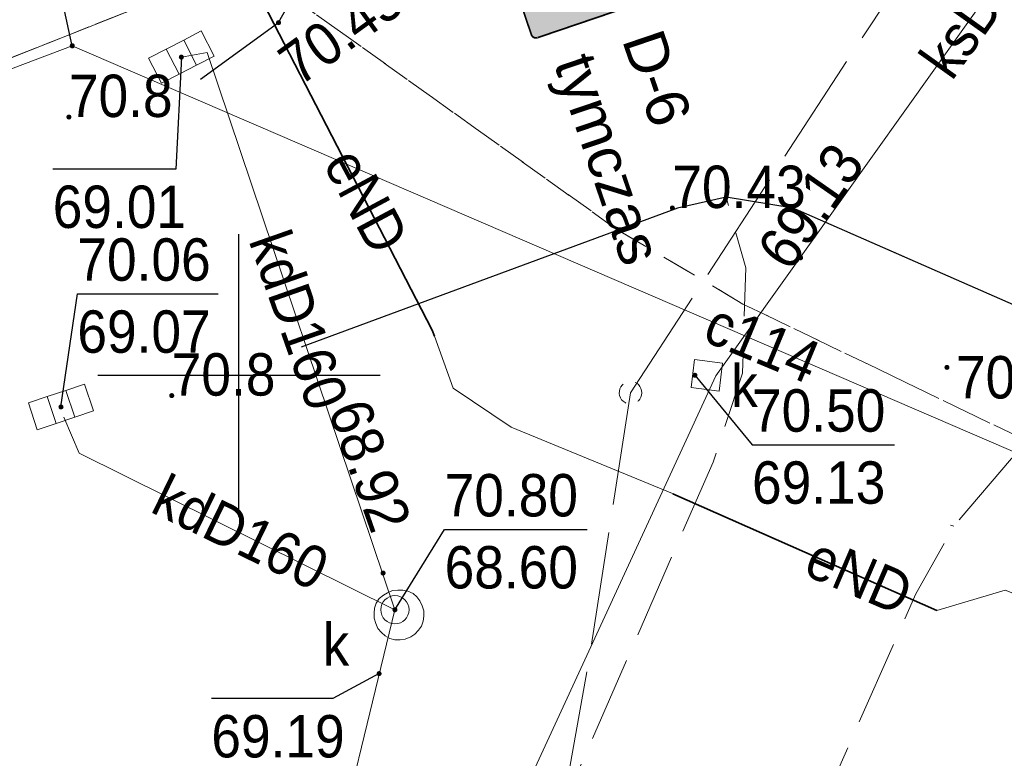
# Model space of a CAD drawing. Header units: feet. Extents: x 6524992 to 6539952, y 6047571 to 6067901.
# Tile 14 of 53: x 6531696 to 6531714, y 6048643 to 6048656. Entities that reach past the tile are written whole.
import ezdxf
from ezdxf.enums import TextEntityAlignment as Align

# ---------------------------------------------------------------- set-up
doc = ezdxf.new("R2010")
doc.units = ezdxf.units.FT
doc.header["$MEASUREMENT"] = 0
for name, pattern in [('1.5_0.5', [2, 1.5, -0.5]), ('218-500', [1, 0.5, -0.5]), ('219-500', [0]), ('mz2.0_0.5', [2.5, 2, -0.5])]:
    doc.linetypes.add(name, pattern=pattern)
doc.layers.get('0').update_dxf_attribs({"linetype": 'CONTINUOUS', "lineweight": 18})
for name, color, linetype, transparency in [('218-Granica użytku', 7, 'CONTINUOUS', 0.5), ('219-Linia granicy', 7, 'CONTINUOUS', 0.5), ('jezdnia (powierzchnia)', 7, 'CONTINUOUS', 0.5), ('komora podziemna - przewód kanalizacyjny (powierzchnia)', 7, 'CONTINUOUS', 0.5), ('kratka ściekowa (punkt)', 7, 'CONTINUOUS', 0.5), ('krawężnik (linia)', 7, 'CONTINUOUS', 0.5), ('przewód ciepłowniczy (linia)', 7, 'CONTINUOUS', 0.5), ('przewód ciepłowniczy (linia)-Atr1', 7, 'CONTINUOUS', 0.5), ('przewód elektroenergetyczny (linia)', 7, 'CONTINUOUS', 0.5), ('przewód elektroenergetyczny (linia)-Atr1', 7, 'CONTINUOUS', 0.5), ('przewód kanalizacyjny (linia)', 7, 'CONTINUOUS', 0.5), ('przewód kanalizacyjny (linia)-Atr1', 7, 'CONTINUOUS', 0.5), ('przewód telekomunikacyjny - projektowany lub w budowie (linia) - ob. projektowany', 7, 'CONTINUOUS', 0.5), ('punkt o określonej wysokości (sieć ciepłownicza)', 7, 'CONTINUOUS', 0.5), ('punkt o określonej wysokości (sieć ciepłownicza)-Atr2', 7, 'CONTINUOUS', 0.5), ('punkt o określonej wysokości (sieć kanalizacyjna)', 7, 'CONTINUOUS', 0.5), ('punkt o określonej wysokości (sieć kanalizacyjna)-Atr2', 7, 'CONTINUOUS', 0.5), ('punkt o określonej wysokości (sieć kanalizacyjna)-Atr3', 7, 'CONTINUOUS', 0.5), ('punkt wysokościowy naturalny', 7, 'CONTINUOUS', 0.5), ('punkt wysokościowy naturalny-Atr2', 7, 'CONTINUOUS', 0.5), ('punkt wysokościowy sztuczny', 7, 'CONTINUOUS', 0.5), ('punkt wysokościowy sztuczny-Atr2', 7, 'CONTINUOUS', 0.5), ('rura ochronna - przewód elektroenergetyczny (linia)', 7, 'CONTINUOUS', 0.5), ('studzienka kwadratowa - przewód kanalizacyjny (punkt)', 7, 'CONTINUOUS', 0.5), ('studzienka kwadratowa - przewód kanalizacyjny (punkt)-Atr17', 7, 'CONTINUOUS', 0.5), ('studzienka okrągła - przewód kanalizacyjny (punkt)', 7, 'CONTINUOUS', 0.5), ('studzienka okrągła - przewód kanalizacyjny (punkt)-Atr17', 7, 'CONTINUOUS', 0.5), ('urządzenie techniczne projektowane lub w budowie (sieć telekomunikacyjna) - punkt - ob. projektowany', 7, 'CONTINUOUS', 0.5), ('Wstawianie ramki sekcyjnej z opisem', 7, 'CONTINUOUS', 0.5)]:
    doc.layers.add(name, color=color, linetype=linetype, transparency=transparency)
doc.layers.add('_Robocza', color=1, linetype='CONTINUOUS', lineweight=30, plot=False)
for name, color, linetype, lineweight in [('gaPionowe', 7, 'CONTINUOUS', 13), ('zzz.gaVSDodTekst', 7, 'CONTINUOUS', 30), ('zzz.gaVSDomyslna', 7, 'CONTINUOUS', 30), ('zzz.gaVSNazwa', 7, 'CONTINUOUS', 30), ('zzz.gaVSStan', 7, 'CONTINUOUS', 30), ('zzz.gaVSWielkość', 7, 'CONTINUOUS', 30)]:
    doc.layers.add(name, color=color, linetype=linetype, lineweight=lineweight)
doc.styles.add('GA-ATR-TEXT', font='arial.ttf', dxfattribs={"width": 0.9})
doc.styles.get("Standard").update_dxf_attribs({"font": 'arial.ttf'})

# ---------------------------------------------------------------- blocks, each defined once
blk = doc.blocks.new('US15A')
at = {"color": 0, "linetype": 'Continuous', "lineweight": 0}
blk.add_lwpolyline([(-0.25, -0.25), (0.25, -0.25), (0.25, 0.25), (-0.25, 0.25)], close=True, dxfattribs=at)
blk = doc.blocks.new('PW02')
at = {"linetype": 'Continuous', "lineweight": 13}
h = blk.add_hatch(color=0, dxfattribs=at)
edge = h.paths.add_edge_path()
edge.add_arc((0, 0), 0.045, 0, 360)
blk = doc.blocks.new('PW01')
at = {"linetype": 'Continuous', "lineweight": 13}
h = blk.add_hatch(color=0, dxfattribs=at)
edge = h.paths.add_edge_path()
edge.add_arc((0, 0), 0.045, 0, 360)
blk = doc.blocks.new('US05')
at = {"color": 0, "linetype": 'Continuous', "lineweight": 13}
for p, q in [((-0.525, -0.25), (-0.525, 0.25)), ((-0.525, 0.25), (-0.175, 0.25)), ((-0.175, -0.25), (-0.175, 0.25)), ((-0.175, 0.25), (0.175, 0.25)), ((0.175, -0.25), (0.175, 0.25)), ((0.175, 0.25), (0.525, 0.25)), ((0.525, -0.25), (0.525, 0.25)), ((-0.525, -0.25), (-0.175, -0.25)), ((-0.175, -0.25), (0.175, -0.25)), ((0.175, -0.25), (0.525, -0.25))]:
    blk.add_line(p, q, dxfattribs=at)
blk = doc.blocks.new('US15')
at = {"color": 0, "linetype": 'Continuous', "lineweight": 13}
blk.add_circle((0, 0), 0.25, dxfattribs=at)
blk = doc.blocks.new('US01P')
at = {"color": 0, "linetype": 'Continuous', "lineweight": 13}
for points in [[(0.082, 0.181), (0.072, 0.186), (0.034, 0.197), (-0.006, 0.2), (-0.046, 0.194), (-0.084, 0.182), (-0.118, 0.161), (-0.148, 0.135), (-0.172, 0.103), (-0.189, 0.066), (-0.198, 0.028), (-0.2, -0.001)], [(-0.082, -0.182), (-0.061, -0.191), (-0.022, -0.199), (0.018, -0.199), (0.057, -0.192), (0.094, -0.177), (0.127, -0.155), (0.155, -0.126), (0.177, -0.093), (0.192, -0.056), (0.199, -0.016), (0.2, 0)]]:
    blk.add_lwpolyline(points, dxfattribs=at)
blk = doc.blocks.new('RAMKA500K')
at = {"color": 0}
for p, q in [((100, 147.5), (100, 152.5)), ((97.5, 150), (102.5, 150))]:
    blk.add_line(p, q, dxfattribs=at)
blk = doc.blocks.new('*U191')
at = {"layer": 'zzz.gaVSDomyslna', "lineweight": 0}
h = blk.add_hatch(color=180, dxfattribs=at)
edge = h.paths.add_edge_path()
edge.add_line((-280, 594), (280, 594))
edge.add_arc((280, 580), 14, -0.0003, 89.9999, ccw=False)
edge.add_line((294, 580), (294, 20))
edge.add_arc((280, 20), 14, -89.9999, -0.0003, ccw=False)
edge.add_line((280, 6), (-280, 6))
edge.add_arc((-280, 20), 14, 180.0002, 269.9998, ccw=False)
edge.add_line((-294, 20), (-294, 580))
edge.add_arc((-280, 580), 14, 89.9999, 180.0002, ccw=False)
blk = doc.blocks.new('*U192')
at = {"layer": 'zzz.gaVSDomyslna', "color": 7, "lineweight": 0, "true_color": 0xffffff, "const_width": 6}
blk.add_lwpolyline([(280, 3), (-280, 3, -0.414214), (-297, 20), (-297, 580, -0.414214), (-280, 597), (280, 597, -0.414214), (297, 580), (297, 20, -0.414214), (280, 3, -1)], format="xyb", dxfattribs=at)
blk = doc.blocks.new('*U193')
at = {"layer": 'zzz.gaVSDomyslna', "lineweight": 0, "true_color": 0xffffff}
blk.add_hatch(color=7, dxfattribs=at).paths.add_polyline_path([(0, 484), (-279.438, 0), (279.438, 0)])
blk = doc.blocks.new('*U194')
at = {"layer": 'zzz.gaVSDomyslna', "lineweight": 0, "true_color": 0x000000}
h = blk.add_hatch(color=18, dxfattribs=at)
h.paths.add_polyline_path([(-24, 372, 1), (24, 372, 1)])
h.paths.add_polyline_path([(49.7297, 326.351), (0, 345), (-37.2973, 261.081), (-87.4155, 210.963), (-75.7601, 185.321), (-18.6486, 242.432), (-9.72973, 259.459), (0, 186.486), (-46.6216, 121.216), (-77.8378, 27.5676), (-112.5, 23.2348), (-112.5, 11.6777), (-51.0384, 0), (-18.6486, 102.568), (20.4993, 150.613), (90.969, 27.2907), (68.459, 9.13869), (68.459, 0), (93.2432, 0), (134.934, 23.8234), (57.3273, 171.982), (59.8365, 179.509), (49.7297, 223.784), (49.7297, 279.73), (74.5946, 247.095), (74.5946, 163.176), (99.4595, 177.162), (99.4595, 261.081)])
h.paths.add_polyline_path([(219.122, 83.9189), (111.876, 83.9189), (121.645, 65.2703), (228.446, 65.2703)])
h.paths.add_polyline_path([(50.0186, 83.9189), (-16.7151, 83.9189), (-22.6042, 65.2703), (60.675, 65.2703)], flags=17)
h.paths.add_polyline_path([(-66.917, 83.9189), (-219.122, 83.9189), (-228.446, 65.2703), (-73.1332, 65.2703)])
blk = doc.blocks.new('*U196')
at = {"layer": 'zzz.gaVSDomyslna', "color": 7, "true_color": 0xffffff}
for name, p in [('*U192', (0, 0)), ('*U193', (0, 96))]:
    blk.add_blockref(name, p, dxfattribs=at)
at = {"layer": 'zzz.gaVSDomyslna', "color": 180}
blk.add_blockref('*U191', (0, 0), dxfattribs=at)
at = {"layer": 'zzz.gaVSDomyslna', "color": 18, "true_color": 0x000000}
blk.add_blockref('*U194', (0, 108), dxfattribs=at)
blk = doc.blocks.new('*U190')
at = {"layer": 'zzz.gaVSDomyslna'}
blk.add_blockref('*U196', (0, 0), dxfattribs=at)
at = {"layer": 'zzz.gaVSDodTekst', "flags": 1}
blk.add_attdef('Addtext', text='', height=1, dxfattribs=at).set_placement((0, 0), align=Align.MIDDLE_LEFT)
at = {"layer": 'zzz.gaVSDomyslna', "flags": 1}
for tag in ['Width', 'Height', 'Position', 'Route', 'ItemNo']:
    blk.add_attdef(tag, text='', height=1, dxfattribs=at).set_placement((0, 0), align=Align.MIDDLE_LEFT)
at = {"layer": 'zzz.gaVSNazwa', "style": 'GA-ATR-TEXT'}
blk.add_attdef('Name', text='', height=150, dxfattribs=at).set_placement((400, 375), align=Align.MIDDLE_LEFT)
at = {"layer": 'zzz.gaVSStan', "style": 'GA-ATR-TEXT'}
blk.add_attdef('State', text='', height=150, dxfattribs=at).set_placement((400, 120), align=Align.MIDDLE_LEFT)
at = {"layer": 'zzz.gaVSWielkość', "flags": 1}
blk.add_attdef('Size', text='', height=1, dxfattribs=at).set_placement((0, 0), align=Align.MIDDLE_LEFT)

msp = doc.modelspace()

# ---------------------------------------------------------------- linework, layer by layer
at = {"layer": '218-Granica użytku', "color": 3, "linetype": '218-500', "lineweight": 18, "flags": 128}
for points in [[(6531700.13, 6048657.27), (6531673.29, 6048646.63)], [(6531673.29, 6048646.63), (6531700.13, 6048657.27)], [(6531706.66, 6048652.6), (6531700.13, 6048657.27)], [(6531700.13, 6048657.27), (6531706.66, 6048652.6)], [(6531708.92, 6048651.26), (6531706.66, 6048652.6)], [(6531706.66, 6048652.6), (6531708.92, 6048651.26)], [(6531711.56, 6048649.99), (6531708.92, 6048651.26)], [(6531708.92, 6048651.26), (6531711.56, 6048649.99)], [(6531714.19, 6048648.72), (6531711.56, 6048649.99)], [(6531711.56, 6048649.99), (6531714.19, 6048648.72)]]:
    msp.add_lwpolyline(points, dxfattribs=at)
at = {"layer": '219-Linia granicy', "color": 3, "linetype": '219-500', "lineweight": 18, "flags": 128}
msp.add_lwpolyline([(6531673.29, 6048646.63), (6531713.42, 6048662.54)], dxfattribs=at)
at = {"layer": '_Robocza'}
msp.add_circle((6531733.871, 6048670.068), 50, dxfattribs=at)
at = {"layer": 'jezdnia (powierzchnia)', "color": 7, "linetype": '1.5_0.5', "lineweight": 18, "flags": 128}
msp.add_lwpolyline([(6531666.48, 6048639.99), (6531663.54, 6048638.26), (6531656.95, 6048603.01), (6531657, 6048601.3), (6531657.62, 6048599.77), (6531658.73, 6048598.58), (6531660.29, 6048597.78), (6531686.9, 6048592.63), (6531687.17, 6048592.5), (6531687.02, 6048592.07), (6531686.88, 6048591.63), (6531686.77, 6048591.19), (6531686.67, 6048590.75), (6531686.6, 6048590.3), (6531686.54, 6048589.84), (6531686.51, 6048589.39), (6531686.49, 6048588.93), (6531686.5, 6048588.47), (6531686.52, 6048588.02), (6531686.57, 6048587.56), (6531686.63, 6048587.11), (6531686.72, 6048586.66), (6531686.82, 6048586.22), (6531686.98, 6048585.74), (6531687.16, 6048585.28), (6531687.37, 6048584.82), (6531687.6, 6048584.37), (6531687.86, 6048583.94), (6531688.13, 6048583.52), (6531688.43, 6048583.11), (6531688.75, 6048582.72), (6531689.08, 6048582.35), (6531689.44, 6048582), (6531689.81, 6048581.66), (6531690.2, 6048581.35), (6531690.61, 6048581.05), (6531698.92, 6048578.28), (6531701.48, 6048579.54), (6531703.13, 6048580.66), (6531705.42, 6048581.84), (6531712.05, 6048580.13), (6531714.83, 6048579.96), (6531718.72, 6048579.79), (6531721.18, 6048580.36), (6531721.77, 6048580.46), (6531722.35, 6048580.58), (6531722.93, 6048580.71), (6531723.51, 6048580.86), (6531724.09, 6048581.02), (6531724.66, 6048581.19), (6531725.23, 6048581.37), (6531725.79, 6048581.57), (6531726.35, 6048581.79), (6531726.9, 6048582.01), (6531727.45, 6048582.25), (6531727.99, 6048582.5), (6531728.52, 6048582.76), (6531729.05, 6048583.04), (6531729.59, 6048583.33), (6531730.12, 6048583.63), (6531730.65, 6048583.94), (6531731.16, 6048584.26), (6531731.68, 6048584.6), (6531732.18, 6048584.94), (6531732.68, 6048585.3), (6531733.16, 6048585.67), (6531733.65, 6048586.04), (6531734.12, 6048586.43), (6531734.58, 6048586.83), (6531735.04, 6048587.24), (6531735.48, 6048587.65), (6531735.92, 6048588.08), (6531735.97, 6048588.14), (6531736.83, 6048588.88), (6531740.65, 6048590.67), (6531741.33, 6048593.61), (6531741.69, 6048596.33), (6531748, 6048628.55), (6531748.46, 6048629.99), (6531748.99, 6048630.85), (6531749.66, 6048631.62), (6531749.72, 6048631.67), (6531751.71, 6048630.87), (6531751.96, 6048630.37), (6531754.14, 6048629.44), (6531754.52, 6048630.36), (6531763.91, 6048626.17), (6531763.92, 6048626.46), (6531763.89, 6048626.74), (6531763.85, 6048627.03), (6531763.8, 6048627.31), (6531763.73, 6048627.58), (6531763.64, 6048627.85), (6531763.52, 6048628.12), (6531763.39, 6048628.37), (6531763.26, 6048628.63), (6531763.09, 6048628.86), (6531762.91, 6048629.09), (6531762.73, 6048629.3), (6531762.52, 6048629.51), (6531762.3, 6048629.69), (6531752.93, 6048633.94), (6531742.91, 6048638.44), (6531743.9, 6048637.05), (6531744.47, 6048635.8), (6531744.69, 6048634.79), (6531744.61, 6048632.96), (6531739.82, 6048608.3), (6531739.49, 6048606.6), (6531737.87, 6048598.22), (6531736.69, 6048595.81), (6531734.96, 6048593.37), (6531732.95, 6048591.12), (6531730.7, 6048589.14), (6531728.25, 6048587.4), (6531725.57, 6048586.04), (6531722.75, 6048585.04), (6531719.84, 6048584.42), (6531716.81, 6048584.12), (6531713.81, 6048584.14), (6531713.15, 6048584.31), (6531709.83, 6048585.92), (6531708.71, 6048586.62), (6531707.79, 6048587.61), (6531707.06, 6048588.75), (6531706.71, 6048590.04), (6531706.32, 6048591.36), (6531705.81, 6048592.9), (6531705.02, 6048594.46), (6531704.07, 6048595.82), (6531702.93, 6048597.05), (6531701.97, 6048598.45), (6531701.44, 6048600.04), (6531701.43, 6048601.74), (6531703.84, 6048614.28), (6531704.4, 6048617.2), (6531704.43, 6048617.34), (6531708.09, 6048635.92), (6531708.55, 6048637.85), (6531709.24, 6048639.95), (6531711.98, 6048646.13), (6531712.65, 6048647.33), (6531713.67, 6048648.53), (6531714.97, 6048649.42), (6531716.6, 6048649.98), (6531709.81, 6048652.96), (6531708.62, 6048653.15), (6531708.97, 6048651.9), (6531708.91, 6048650.04), (6531708.39, 6048648.46), (6531706.17, 6048643.38), (6531705.3, 6048641.38), (6531704.33, 6048638.23), (6531700.33, 6048618.02), (6531699.77, 6048615.24), (6531699.44, 6048613.45), (6531696.43, 6048598.14), (6531694.92, 6048598.15), (6531693.13, 6048597.79), (6531691.66, 6048597.17), (6531690.17, 6048596.29), (6531688.66, 6048594.93), (6531661.23, 6048600.27), (6531660.38, 6048600.61), (6531659.7, 6048601.43), (6531659.5, 6048602.56), (6531662.84, 6048620.13), (6531663.24, 6048620.98), (6531664.15, 6048621.71), (6531665.19, 6048621.79), (6531675.7, 6048619.74), (6531676.01, 6048621.37), (6531665.49, 6048623.36), (6531664.57, 6048623.86), (6531663.98, 6048624.77), (6531663.9, 6048625.76)], close=True, dxfattribs=at)
at = {"layer": 'komora podziemna - przewód kanalizacyjny (powierzchnia)', "color": 34, "linetype": 'Continuous', "lineweight": 18, "flags": 128}
msp.add_lwpolyline([(6531703.26, 6048645.65), (6531703.23, 6048645.56), (6531703.18, 6048645.49), (6531703.11, 6048645.42), (6531703.04, 6048645.37), (6531702.94, 6048645.33), (6531702.85, 6048645.32), (6531702.76, 6048645.32), (6531702.67, 6048645.34), (6531702.59, 6048645.39), (6531702.52, 6048645.45), (6531702.46, 6048645.52), (6531702.42, 6048645.61), (6531702.39, 6048645.7), (6531702.39, 6048645.79), (6531702.4, 6048645.88), (6531702.43, 6048645.97), (6531702.48, 6048646.05), (6531702.56, 6048646.11), (6531702.63, 6048646.15), (6531702.72, 6048646.19), (6531702.81, 6048646.2), (6531702.9, 6048646.2), (6531702.99, 6048646.18), (6531703.08, 6048646.14), (6531703.15, 6048646.08), (6531703.2, 6048646.01), (6531703.24, 6048645.92), (6531703.27, 6048645.83), (6531703.27, 6048645.74)], close=True, dxfattribs=at)
at = {"layer": 'krawężnik (linia)', "color": 7, "linetype": 'Continuous', "lineweight": 25, "flags": 128}
for points in [[(6531699.32, 6048655.24), (6531700.7, 6048656.24), (6531701.13, 6048657.01), (6531701.37, 6048657.85), (6531701.37, 6048658.64), (6531701.06, 6048659.59)], [(6531731.79, 6048643.31), (6531725.13, 6048646.18), (6531723.52, 6048646.9), (6531720.12, 6048648.43), (6531716.6, 6048649.98), (6531709.81, 6048652.96), (6531708.62, 6048653.15), (6531707.76, 6048652.96), (6531701.1, 6048650.5)]]:
    msp.add_lwpolyline(points, dxfattribs=at)
at = {"layer": 'przewód ciepłowniczy (linia)', "color": 212, "linetype": 'Continuous', "lineweight": 18, "flags": 128}
msp.add_lwpolyline([(6531678.23, 6048648.71), (6531697.05, 6048655.83), (6531720.9, 6048645.55)], dxfattribs=at)
at = {"layer": 'przewód elektroenergetyczny (linia)', "color": 1, "linetype": 'Continuous', "lineweight": 18, "flags": 128}
for points in [[(6531699.55, 6048657.51), (6531700.43, 6048656.59), (6531703.42, 6048650.8), (6531703.46, 6048650.69), (6531703.79, 6048649.77), (6531704.82, 6048649.08), (6531707.67, 6048647.91)], [(6531707.68, 6048647.9), (6531712.35, 6048645.84), (6531713.56, 6048646.2), (6531723.29, 6048642.33), (6531729.52, 6048640.85), (6531730.45, 6048640.25), (6531731.28, 6048639.62)], [(6531712.59, 6048647.35), (6531712.65, 6048647.33)]]:
    msp.add_lwpolyline(points, dxfattribs=at)
at = {"layer": 'przewód kanalizacyjny (linia)', "color": 34, "linetype": 'Continuous', "lineweight": 18, "flags": 128}
for points in [[(6531721.79, 6048668.71), (6531708.44, 6048649.99), (6531695.87, 6048622.74)], [(6531698.98, 6048655.63), (6531699.44, 6048655.71), (6531702.76, 6048645.85)], [(6531696.9, 6048649.26), (6531697.17, 6048648.62), (6531702.76, 6048645.85)], [(6531702.76, 6048645.85), (6531700.2, 6048635.3)]]:
    msp.add_lwpolyline(points, dxfattribs=at)
at = {"layer": 'przewód telekomunikacyjny - projektowany lub w budowie (linia) - ob. projektowany', "color": 30, "linetype": 'mz2.0_0.5', "lineweight": 18, "flags": 128}
for points in [[(6531706.93, 6048649.69), (6531710.75, 6048655.55), (6531713.7, 6048660.01), (6531708.13, 6048667.75), (6531705.27, 6048671.76), (6531705.27, 6048672.18), (6531717.55, 6048677.27), (6531726.15, 6048680.82), (6531733.95, 6048683.69), (6531742.1, 6048687.22), (6531752.72, 6048691.87), (6531755.86, 6048693.31), (6531763.33, 6048697.81), (6531773.08, 6048703.19), (6531780.31, 6048707.41), (6531787.58, 6048711.88), (6531792.79, 6048715.24), (6531794.74, 6048716.43), (6531800.15, 6048709.57), (6531807.95, 6048714.78), (6531816.25, 6048720.69), (6531825.55, 6048727.06), (6531830.8, 6048730.89), (6531842.77, 6048739.27), (6531853.8, 6048747.24), (6531857.13, 6048747.18), (6531863.61, 6048752.1), (6531869.13, 6048757.59), (6531875.37, 6048763.87), (6531876.77, 6048765.35), (6531880.47, 6048769.16), (6531888.71, 6048777.99), (6531894.8, 6048784.52), (6531903.44, 6048793.89), (6531903.88, 6048796.55), (6531909.5, 6048802.76), (6531914.43, 6048810.92), (6531915, 6048812.25), (6531916.84, 6048813.64), (6531920.46, 6048819.22), (6531924.61, 6048825.94), (6531930.11, 6048835.01), (6531923.6, 6048839.36), (6531924.53, 6048842.82), (6531927.18, 6048847.09), (6531931.72, 6048854.39), (6531935.79, 6048860.81), (6531938.71, 6048867.58), (6531941.8, 6048874.27), (6531944.96, 6048880.54), (6531948.65, 6048888.39), (6531951.99, 6048895.25), (6531956.03, 6048903.66), (6531961.03, 6048914.24), (6531965.67, 6048924.18), (6531967.68, 6048928.48), (6531968.59, 6048930.64), (6531970.1, 6048932.2), (6531972.63, 6048937.77), (6531974.42, 6048941.79), (6531975.82, 6048948.52), (6531991.7, 6048940.63), (6532001.18, 6048936.09), (6532003.91, 6048934.96), (6532011.71, 6048932.32), (6532017.77, 6048929.38), (6532021.09, 6048926.88), (6532025, 6048924.01), (6532031.82, 6048920.79), (6532042.23, 6048915.86), (6532053.01, 6048910.7), (6532064.72, 6048905.2), (6532076.32, 6048899.75), (6532087.55, 6048894.45), (6532091.09, 6048892.46), (6532095.66, 6048889.88), (6532103.83, 6048886.2), (6532119.27, 6048879), (6532135.1, 6048871.73), (6532138.35, 6048870.39), (6532146.64, 6048869.74), (6532149.6, 6048869.57), (6532162.03, 6048870.45), (6532172.87, 6048871.27), (6532181.8, 6048884.33), (6532190.96, 6048879.87), (6532201.93, 6048866.18), (6532207.09, 6048859.78), (6532214.04, 6048854.15), (6532214.9, 6048852.81), (6532214.54, 6048850.98), (6532208.88, 6048839.36), (6532207.45, 6048836.13), (6532208.57, 6048834.52), (6532222.88, 6048827.77), (6532226.44, 6048826.12), (6532230.85, 6048824.95), (6532231.25, 6048825.45), (6532236.94, 6048837.22), (6532242.7, 6048834.67), (6532242.47, 6048832.45)], [(6531706.93, 6048649.69), (6531706.19, 6048644.92), (6531705.48, 6048640.99), (6531704.87, 6048638.68), (6531703.95, 6048634.67), (6531702.78, 6048629.23), (6531700.84, 6048619.69), (6531699.1, 6048610.94), (6531697.48, 6048603.86), (6531698.04, 6048597.57), (6531697.95, 6048596.66)]]:
    msp.add_lwpolyline(points, dxfattribs=at)
at = {"layer": 'punkt o określonej wysokości (sieć ciepłownicza)-Atr2', "color": 7, "flags": 128}
msp.add_lwpolyline([(6531697.05, 6048655.83), (6531696.72, 6048657.36), (6531694.539, 6048657.36)], dxfattribs=at)
at = {"layer": 'punkt o określonej wysokości (sieć kanalizacyjna)-Atr2', "color": 7, "flags": 128}
for points in [[(6531698.98, 6048655.63), (6531698.88, 6048653.65), (6531696.704, 6048653.65)], [(6531696.85, 6048649.44), (6531697.14, 6048651.44), (6531699.629, 6048651.44)], [(6531708.07, 6048650), (6531709.08, 6048648.77), (6531711.601, 6048648.77)], [(6531702.76, 6048645.85), (6531703.64, 6048647.27), (6531706.161, 6048647.27)], [(6531702.48, 6048644.72), (6531701.66, 6048644.28), (6531699.511, 6048644.28)]]:
    msp.add_lwpolyline(points, dxfattribs=at)
at = {"layer": 'rura ochronna - przewód elektroenergetyczny (linia)', "color": 1, "linetype": 'Continuous', "lineweight": 35, "flags": 128}
for points in [[(6531700.43, 6048656.59), (6531703.42, 6048650.8), (6531703.46, 6048650.69)], [(6531707.68, 6048647.9), (6531712.35, 6048645.84)]]:
    msp.add_lwpolyline(points, dxfattribs=at)

# ---------------------------------------------------------------- block references
at = {"layer": 'gaPionowe', "xscale": 0.005, "yscale": 0.005, "rotation": 288.7517884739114}
msp.add_blockref('*U190', (6531704.711, 6048657.348), dxfattribs=at).add_auto_attribs({'Name': 'D-6', 'State': 'tymczas'})
at = {"layer": 'kratka ściekowa (punkt)', "color": 7, "linetype": 'Continuous', "lineweight": 18}
for p, rotation in [((6531698.98, 6048655.63), 27.22), ((6531696.85, 6048649.44), 18.434)]:
    msp.add_blockref('US05', p, dxfattribs=dict(at, rotation=rotation))
at = {"layer": 'punkt o określonej wysokości (sieć ciepłownicza)', "color": 212, "linetype": 'Continuous', "lineweight": 13, "rotation": 359.9690000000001}
msp.add_blockref('PW01', (6531697.05, 6048655.83), dxfattribs=at)
at = {"layer": 'punkt o określonej wysokości (sieć kanalizacyjna)', "color": 34, "linetype": 'Continuous', "lineweight": 13}
for p, rotation in [((6531698.98, 6048655.63), 27.22), ((6531709.94, 6048652.08), 0.128), ((6531696.85, 6048649.44), 18.434), ((6531702.55, 6048646.5), 359.9690000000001)]:
    msp.add_blockref('PW01', p, dxfattribs=dict(at, rotation=rotation))
for p in [(6531708.07, 6048650), (6531702.76, 6048645.85), (6531702.48, 6048644.72)]:
    msp.add_blockref('PW01', p, dxfattribs=at)
at = {"layer": 'punkt wysokościowy naturalny', "color": 7, "linetype": 'Continuous', "lineweight": 13}
for p in [(6531696.99, 6048654.57), (6531698.81, 6048649.64)]:
    msp.add_blockref('PW01', p, dxfattribs=at)
at = {"layer": 'punkt wysokościowy sztuczny', "color": 7, "linetype": 'Continuous', "lineweight": 13}
for p in [(6531700.7, 6048656.24), (6531707.67, 6048652.96), (6531712.53, 6048650.14)]:
    msp.add_blockref('PW02', p, dxfattribs=at)
at = {"layer": 'studzienka kwadratowa - przewód kanalizacyjny (punkt)', "color": 34, "linetype": 'Continuous', "lineweight": 18, "rotation": 352.711}
msp.add_blockref('US15A', (6531708.28, 6048650), dxfattribs=at)
at = {"layer": 'studzienka okrągła - przewód kanalizacyjny (punkt)', "color": 34, "linetype": 'Continuous', "lineweight": 18}
msp.add_blockref('US15', (6531702.76, 6048645.85), dxfattribs=at)
at = {"layer": 'urządzenie techniczne projektowane lub w budowie (sieć telekomunikacyjna) - punkt - ob. projektowany', "color": 30, "linetype": 'Continuous', "lineweight": 18, "rotation": 245.185}
msp.add_blockref('US01P', (6531706.93, 6048649.69), dxfattribs=at)
at = {"layer": 'Wstawianie ramki sekcyjnej z opisem', "color": 7, "linetype": 'Continuous', "lineweight": 13}
msp.add_blockref('RAMKA500K', (6531600, 6048500), dxfattribs=at)
msp.add_blockref('RAMKA500K', (6531600, 6048500), dxfattribs=at)

# ---------------------------------------------------------------- texts
at = {"layer": 'przewód ciepłowniczy (linia)-Atr1', "color": 212, "width": 0.9}
msp.add_text('c114', height=0.75, rotation=337.443, dxfattribs=at).set_placement((6531708.32, 6048650.97), align=Align.MIDDLE_LEFT)
at = {"layer": 'przewód elektroenergetyczny (linia)-Atr1', "color": 1, "width": 0.9}
for rotation, p in [(298.201, (6531701.81, 6048653.92)), (336.705, (6531710.11, 6048646.83))]:
    msp.add_text('eND', height=0.75, rotation=rotation, dxfattribs=at).set_placement(p, align=Align.MIDDLE_LEFT)
at = {"layer": 'przewód kanalizacyjny (linia)-Atr1', "color": 34, "width": 0.9}
for s, rotation, p in [('ksD200', 54.506, (6531712.31, 6048655.41)), ('kdD160', 289.359, (6531700.52, 6048652.51)), ('kdD160', 334.093, (6531698.57, 6048647.93))]:
    msp.add_text(s, height=0.75, rotation=rotation, dxfattribs=at).set_placement(p, align=Align.MIDDLE_LEFT)
at = {"layer": 'punkt o określonej wysokości (sieć kanalizacyjna)-Atr2', "color": 34, "width": 0.9}
for s, rotation, p in [('69.13', 55.143, (6531709.75, 6048651.81)), ('68.92', 289.427, (6531701.57, 6048649.39))]:
    msp.add_text(s, height=0.75, rotation=rotation, dxfattribs=at).set_placement(p)
for s, p in [('70.06', (6531697.14, 6048651.448)), ('70.50', (6531709.08, 6048648.777)), ('70.80', (6531703.64, 6048647.277))]:
    msp.add_text(s, height=0.75, dxfattribs=at).set_placement(p, align=Align.BOTTOM_LEFT)
at = {"layer": 'punkt o określonej wysokości (sieć kanalizacyjna)-Atr3', "color": 34, "width": 0.9}
for s, p in [('69.01', (6531696.704, 6048652.382)), ('69.07', (6531697.14, 6048650.173)), ('69.13', (6531709.08, 6048647.502)), ('68.60', (6531703.64, 6048646.002)), ('69.19', (6531699.511, 6048643.012))]:
    msp.add_text(s, height=0.75, dxfattribs=at).set_placement(p, align=Align.BOTTOM_LEFT)
at = {"layer": 'punkt wysokościowy naturalny-Atr2', "color": 7, "width": 0.9}
for p in [(6531696.99, 6048654.57), (6531698.81, 6048649.64)]:
    msp.add_text('70.8', height=0.75, dxfattribs=at).set_placement(p)
at = {"layer": 'punkt wysokościowy sztuczny-Atr2', "color": 7, "width": 0.9}
msp.add_text('70.45', height=0.75, rotation=35.928, dxfattribs=at).set_placement((6531701.07, 6048655.1))
for s, p in [('70.43', (6531707.67, 6048652.96)), ('70.42', (6531712.69, 6048649.59))]:
    msp.add_text(s, height=0.75, dxfattribs=at).set_placement(p)
at = {"layer": 'studzienka kwadratowa - przewód kanalizacyjny (punkt)-Atr17', "color": 34, "width": 0.9}
msp.add_text('k', height=0.75, dxfattribs=at).set_placement((6531708.71, 6048649.44))
at = {"layer": 'studzienka okrągła - przewód kanalizacyjny (punkt)-Atr17', "color": 34, "width": 0.9}
msp.add_text('k', height=0.75, dxfattribs=at).set_placement((6531701.48, 6048644.86))

doc.saveas('drawing.dxf')
